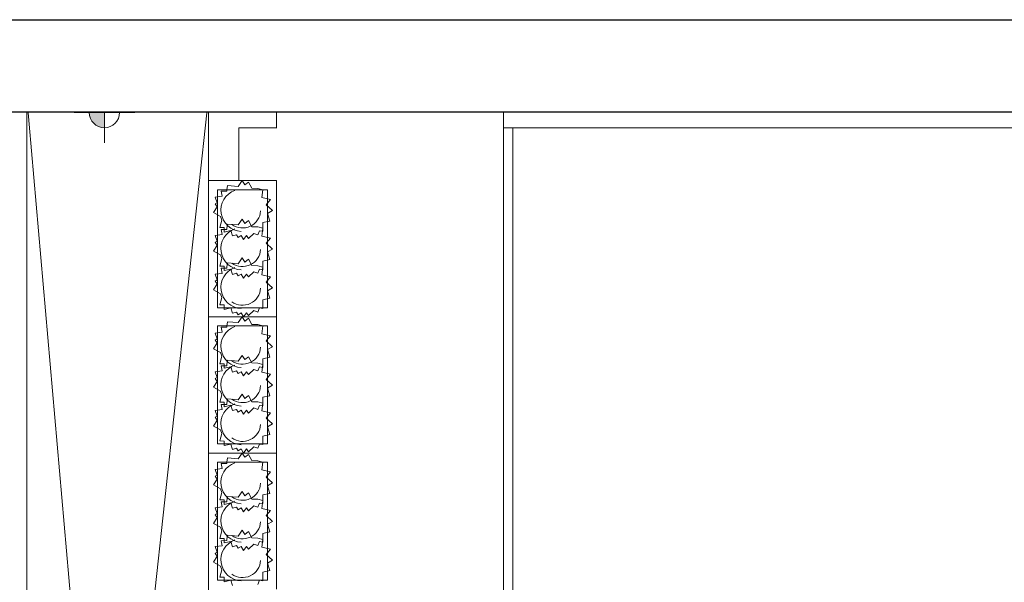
# Model space of a CAD drawing. Extents: x -220312 to -8310, y -91840 to 81907.
# Tile 51 of 128: x -173264 to -166760, y 7390 to 11109. Entities that reach past the tile are written whole.
import ezdxf

# ---------------------------------------------------------------- set-up
doc = ezdxf.new("R2010")
doc.units = 0
doc.header["$MEASUREMENT"] = 0
doc.set_wipeout_variables(frame=1)
doc.layers.add('#kan_san-op', color=34, linetype='Continuous')
for name, color, linetype, lineweight in [('#ks', 34, 'Continuous', 30), ('Arch schody_Nr_Pióra__21', 7, 'Continuous', 9), ('INWENT RZĘDNE_Nr_Pióra__21', 7, 'Continuous', 9), ('PODKŁAD', 252, 'Continuous', 35), ('RAMKA', 255, 'Continuous', 35)]:
    doc.layers.add(name, color=color, linetype=linetype, lineweight=lineweight)
doc.layers.add('Arch wyposarzenie_Nr_Pióra__4', color=7, linetype='Continuous', lineweight=9, true_color=0x029e21)
doc.styles.add('GENERATED_STYLE_2', font='txt')

# ---------------------------------------------------------------- blocks, each defined once
blk = doc.blocks.new('parter')
at = {"layer": 'INWENT RZĘDNE_Nr_Pióra__21', "linetype": 'Continuous'}
for points in [[(-172704.4, 10494.9), (-172604.4, 10494.9), (-172612, 10533.1), (-172633.7, 10565.6), (-172666.1, 10587.2), (-172704.4, 10594.9)], [(-172704.4, 10494.9), (-172804.4, 10494.9), (-172796.8, 10456.6), (-172775.1, 10424.1), (-172742.6, 10402.5), (-172704.4, 10394.9)]]:
    blk.add_hatch(color=252, dxfattribs=at).paths.add_polyline_path(points, flags=0)
at = {"layer": 'Arch schody_Nr_Pióra__21', "color": 252, "linetype": 'Continuous'}
for p, q in [((-173282.4, 10594.9), (-172017.4, 10594.9)), ((-173217.4, 4474.9), (-173217.4, 10594.9)), ((-172682.4, 4474.9), (-173217.4, 10594.9)), ((-172682.4, 4474.9), (-172017.4, 10594.9)), ((-172017.4, 10594.9), (-171566.5, 10594.9)), ((-172017.4, 4474.9), (-172017.4, 10594.9)), ((-171567.4, 10594.9), (-171567.4, 10394.9)), ((-170067.4, 10594.9), (-163222.4, 10594.9)), ((-170067.4, 10594.9), (-170067.4, 10394.9)), ((-172017.4, 10044.9), (-172017.4, 10494.9)), ((-171817.4, 10394.9), (-171566.5, 10394.9)), ((-171817.4, 10044.9), (-171817.4, 10394.9)), ((-170067.4, 10394.9), (-163422.4, 10394.9)), ((-170067.4, 10394.9), (-170067.4, 6744.9)), ((-170007.4, 10394.9), (-170007.4, 6804.9)), ((-171567.4, 10044.9), (-172017.4, 10044.9)), ((-172017.4, 10044.9), (-172017.4, 9144.9)), ((-171567.4, 9144.9), (-171567.4, 10044.9)), ((-171957.4, 9984.9), (-171957.4, 9204.9)), ((-171627.4, 9984.9), (-171957.4, 9984.9)), ((-171627.4, 9204.9), (-171627.4, 9984.9)), ((-171957.4, 9204.9), (-171627.4, 9204.9)), ((-171567.4, 9144.9), (-172017.4, 9144.9)), ((-171567.4, 9144.9), (-172017.4, 9144.9)), ((-172017.4, 9144.9), (-172017.4, 8244.9)), ((-171567.4, 8244.9), (-171567.4, 9144.9)), ((-171957.4, 9084.9), (-171957.4, 8304.9)), ((-171627.4, 9084.9), (-171957.4, 9084.9)), ((-171627.4, 8304.9), (-171627.4, 9084.9)), ((-171957.4, 8304.9), (-171627.4, 8304.9)), ((-171567.4, 8244.9), (-172017.4, 8244.9)), ((-172017.4, 8244.9), (-172017.4, 7344.9)), ((-171567.4, 8244.9), (-172017.4, 8244.9)), ((-171567.4, 7344.9), (-171567.4, 8244.9)), ((-171957.4, 8184.9), (-171957.4, 7404.9)), ((-171627.4, 8184.9), (-171957.4, 8184.9)), ((-171627.4, 7404.9), (-171627.4, 8184.9)), ((-171957.4, 7404.9), (-171627.4, 7404.9))]:
    blk.add_line(p, q, dxfattribs=at)
at = {"layer": 'Arch wyposarzenie_Nr_Pióra__4', "color": 252, "linetype": 'Continuous'}
for p, q in [((-171821.3, 10006.7), (-171793.5, 10044.9)), ((-171793.5, 10044.9), (-171776.8, 10016.5)), ((-171776.8, 10016.5), (-171753.2, 10036)), ((-171753.2, 10036), (-171731.7, 9994.6)), ((-171932.2, 9976), (-171895.9, 9976.4)), ((-171927.2, 9942.8), (-171932.2, 9976)), ((-171895.9, 9976.4), (-171895.5, 9983.3)), ((-171895.5, 9983.3), (-171891.5, 10012.4)), ((-171891.5, 10012.4), (-171821.3, 10006.7)), ((-171731.7, 9994.6), (-171690.4, 9993.3)), ((-171690.4, 9993.3), (-171658.2, 9984.5)), ((-171658.2, 9984.5), (-171665.4, 9933.4)), ((-171972.3, 9891.8), (-171959.9, 9899.4)), ((-171959.6, 9873), (-171972.3, 9891.8)), ((-171971.8, 9936.8), (-171927.2, 9942.8)), ((-171959.9, 9899.4), (-171971.8, 9936.8)), ((-171665.4, 9933.4), (-171608.2, 9920)), ((-171608.2, 9920), (-171635.8, 9885.4)), ((-171983.3, 9833.8), (-171959.6, 9873)), ((-171938.6, 9808.4), (-171983.3, 9833.8)), ((-171635.8, 9885.4), (-171594, 9847.2)), ((-171594, 9847.2), (-171627.4, 9828)), ((-171627.4, 9828), (-171611.3, 9778.1)), ((-171942.3, 9735.3), (-171929.2, 9784.1)), ((-171929.2, 9784.1), (-171938.6, 9808.4)), ((-171895.5, 9728.8), (-171891.5, 9757.9)), ((-171891.5, 9757.9), (-171821.3, 9752.2)), ((-171821.3, 9752.2), (-171793.5, 9790.4)), ((-171793.5, 9790.4), (-171776.8, 9762.1)), ((-171776.8, 9762.1), (-171753.2, 9781.5)), ((-171753.2, 9781.5), (-171731.7, 9740.1)), ((-171611.3, 9778.1), (-171658.9, 9767.6)), ((-171658.9, 9767.6), (-171657.6, 9711)), ((-171913.6, 9734.6), (-171942.3, 9735.3)), ((-171932.2, 9721.6), (-171895.9, 9721.9)), ((-171927.2, 9688.4), (-171932.2, 9721.6)), ((-171914.2, 9704.8), (-171913.6, 9734.6)), ((-171869.9, 9714.6), (-171914.2, 9704.8)), ((-171895.9, 9721.9), (-171895.5, 9728.8)), ((-171858.1, 9679.3), (-171869.9, 9714.6)), ((-171717.4, 9696.8), (-171753.6, 9663.5)), ((-171731.7, 9740.1), (-171690.4, 9738.8)), ((-171690.7, 9687.4), (-171717.4, 9696.8)), ((-171680.8, 9714.1), (-171690.7, 9687.4)), ((-171690.4, 9738.8), (-171658.2, 9730)), ((-171657.6, 9711), (-171680.8, 9714.1)), ((-171658.2, 9730), (-171665.4, 9679)), ((-171972.3, 9637.3), (-171959.9, 9644.9)), ((-171959.6, 9618.5), (-171972.3, 9637.3)), ((-171971.8, 9682.4), (-171927.2, 9688.4)), ((-171959.9, 9644.9), (-171971.8, 9682.4)), ((-171831.5, 9687.3), (-171858.1, 9679.3)), ((-171820.4, 9669.8), (-171831.5, 9687.3)), ((-171800.2, 9682.1), (-171820.4, 9669.8)), ((-171784.7, 9655.4), (-171800.2, 9682.1)), ((-171766.6, 9682.3), (-171784.7, 9655.4)), ((-171753.6, 9663.5), (-171766.6, 9682.3)), ((-171665.4, 9679), (-171608.2, 9665.6)), ((-171608.2, 9665.6), (-171635.8, 9630.9)), ((-171635.8, 9630.9), (-171594, 9592.7)), ((-171983.3, 9579.4), (-171959.6, 9618.5)), ((-171938.6, 9554), (-171983.3, 9579.4)), ((-171594, 9592.7), (-171627.4, 9573.6)), ((-171627.4, 9573.6), (-171611.3, 9523.7)), ((-171942.3, 9480.8), (-171929.2, 9529.6)), ((-171929.2, 9529.6), (-171938.6, 9554)), ((-171895.5, 9472.7), (-171891.5, 9501.9)), ((-171891.5, 9501.9), (-171821.3, 9496.1)), ((-171821.3, 9496.1), (-171793.5, 9534.3)), ((-171793.5, 9534.3), (-171776.8, 9506)), ((-171776.8, 9506), (-171753.2, 9525.5)), ((-171753.2, 9525.5), (-171731.7, 9484)), ((-171611.3, 9523.7), (-171658.9, 9513.1)), ((-171658.9, 9513.1), (-171657.6, 9456.6)), ((-171971.8, 9426.3), (-171927.2, 9432.3)), ((-171913.6, 9480.1), (-171942.3, 9480.8)), ((-171932.2, 9465.5), (-171895.9, 9465.8)), ((-171927.2, 9432.3), (-171932.2, 9465.5)), ((-171914.2, 9450.4), (-171913.6, 9480.1)), ((-171869.9, 9460.1), (-171914.2, 9450.4)), ((-171895.9, 9465.8), (-171895.5, 9472.7)), ((-171858.1, 9424.8), (-171869.9, 9460.1)), ((-171831.5, 9432.8), (-171858.1, 9424.8)), ((-171820.4, 9415.3), (-171831.5, 9432.8)), ((-171717.4, 9442.4), (-171753.6, 9409)), ((-171731.7, 9484), (-171690.4, 9482.7)), ((-171690.7, 9432.9), (-171717.4, 9442.4)), ((-171680.8, 9459.7), (-171690.7, 9432.9)), ((-171690.4, 9482.7), (-171658.2, 9474)), ((-171657.6, 9456.6), (-171680.8, 9459.7)), ((-171658.2, 9474), (-171665.4, 9422.9)), ((-171972.3, 9381.2), (-171959.9, 9388.8)), ((-171959.6, 9362.4), (-171972.3, 9381.2)), ((-171959.9, 9388.8), (-171971.8, 9426.3)), ((-171800.2, 9427.7), (-171820.4, 9415.3)), ((-171784.7, 9400.9), (-171800.2, 9427.7)), ((-171766.6, 9427.8), (-171784.7, 9400.9)), ((-171753.6, 9409), (-171766.6, 9427.8)), ((-171665.4, 9422.9), (-171608.2, 9409.5)), ((-171608.2, 9409.5), (-171635.8, 9374.9)), ((-171635.8, 9374.9), (-171594, 9336.7)), ((-171983.3, 9323.3), (-171959.6, 9362.4)), ((-171938.6, 9297.9), (-171983.3, 9323.3)), ((-171594, 9336.7), (-171627.4, 9317.5)), ((-171627.4, 9317.5), (-171611.3, 9267.6)), ((-171942.3, 9224.7), (-171929.2, 9273.6)), ((-171929.2, 9273.6), (-171938.6, 9297.9)), ((-171611.3, 9267.6), (-171658.9, 9257)), ((-171658.9, 9257), (-171657.6, 9200.5)), ((-171913.6, 9224), (-171942.3, 9224.7)), ((-171914.2, 9194.3), (-171913.6, 9224)), ((-171869.9, 9204), (-171914.2, 9194.3)), ((-171858.1, 9168.8), (-171869.9, 9204)), ((-171831.5, 9176.7), (-171858.1, 9168.8)), ((-171820.4, 9159.2), (-171831.5, 9176.7)), ((-171800.2, 9171.6), (-171820.4, 9159.2)), ((-171784.7, 9144.9), (-171800.2, 9171.6)), ((-171766.6, 9171.7), (-171784.7, 9144.9)), ((-171753.6, 9152.9), (-171766.6, 9171.7)), ((-171717.4, 9186.3), (-171753.6, 9152.9)), ((-171690.7, 9176.8), (-171717.4, 9186.3)), ((-171680.8, 9203.6), (-171690.7, 9176.8)), ((-171657.6, 9200.5), (-171680.8, 9203.6)), ((-171895.5, 9083.3), (-171891.5, 9112.4)), ((-171891.5, 9112.4), (-171821.3, 9106.7)), ((-171821.3, 9106.7), (-171793.5, 9144.9)), ((-171793.5, 9144.9), (-171776.8, 9116.5)), ((-171776.8, 9116.5), (-171753.2, 9136)), ((-171753.2, 9136), (-171731.7, 9094.6)), ((-171971.8, 9036.8), (-171927.2, 9042.8)), ((-171932.2, 9076), (-171895.9, 9076.4)), ((-171927.2, 9042.8), (-171932.2, 9076)), ((-171895.9, 9076.4), (-171895.5, 9083.3)), ((-171731.7, 9094.6), (-171690.4, 9093.3)), ((-171690.4, 9093.3), (-171658.2, 9084.5)), ((-171658.2, 9084.5), (-171665.4, 9033.4)), ((-171972.3, 8991.8), (-171959.9, 8999.4)), ((-171959.6, 8973), (-171972.3, 8991.8)), ((-171959.9, 8999.4), (-171971.8, 9036.8)), ((-171665.4, 9033.4), (-171608.2, 9020)), ((-171608.2, 9020), (-171635.8, 8985.4)), ((-171635.8, 8985.4), (-171594, 8947.2)), ((-171983.3, 8933.8), (-171959.6, 8973)), ((-171938.6, 8908.4), (-171983.3, 8933.8)), ((-171594, 8947.2), (-171627.4, 8928)), ((-171627.4, 8928), (-171611.3, 8878.1)), ((-171942.3, 8835.3), (-171929.2, 8884.1)), ((-171929.2, 8884.1), (-171938.6, 8908.4)), ((-171895.5, 8828.8), (-171891.5, 8857.9)), ((-171891.5, 8857.9), (-171821.3, 8852.2)), ((-171821.3, 8852.2), (-171793.5, 8890.4)), ((-171793.5, 8890.4), (-171776.8, 8862.1)), ((-171776.8, 8862.1), (-171753.2, 8881.5)), ((-171753.2, 8881.5), (-171731.7, 8840.1)), ((-171611.3, 8878.1), (-171658.9, 8867.6)), ((-171658.9, 8867.6), (-171657.6, 8811)), ((-171971.8, 8782.4), (-171927.2, 8788.4)), ((-171959.9, 8744.9), (-171971.8, 8782.4)), ((-171913.6, 8834.6), (-171942.3, 8835.3)), ((-171932.2, 8821.6), (-171895.9, 8821.9)), ((-171927.2, 8788.4), (-171932.2, 8821.6)), ((-171914.2, 8804.8), (-171913.6, 8834.6)), ((-171869.9, 8814.6), (-171914.2, 8804.8)), ((-171895.9, 8821.9), (-171895.5, 8828.8)), ((-171858.1, 8779.3), (-171869.9, 8814.6)), ((-171831.5, 8787.3), (-171858.1, 8779.3)), ((-171820.4, 8769.8), (-171831.5, 8787.3)), ((-171800.2, 8782.1), (-171820.4, 8769.8)), ((-171784.7, 8755.4), (-171800.2, 8782.1)), ((-171766.6, 8782.3), (-171784.7, 8755.4)), ((-171753.6, 8763.5), (-171766.6, 8782.3)), ((-171717.4, 8796.8), (-171753.6, 8763.5)), ((-171731.7, 8840.1), (-171690.4, 8838.8)), ((-171690.7, 8787.4), (-171717.4, 8796.8)), ((-171680.8, 8814.1), (-171690.7, 8787.4)), ((-171690.4, 8838.8), (-171658.2, 8830)), ((-171657.6, 8811), (-171680.8, 8814.1)), ((-171658.2, 8830), (-171665.4, 8779)), ((-171983.3, 8679.4), (-171959.6, 8718.5)), ((-171972.3, 8737.3), (-171959.9, 8744.9)), ((-171959.6, 8718.5), (-171972.3, 8737.3)), ((-171665.4, 8779), (-171608.2, 8765.6)), ((-171608.2, 8765.6), (-171635.8, 8730.9)), ((-171635.8, 8730.9), (-171594, 8692.7)), ((-171938.6, 8654), (-171983.3, 8679.4)), ((-171929.2, 8629.6), (-171938.6, 8654)), ((-171594, 8692.7), (-171627.4, 8673.6)), ((-171627.4, 8673.6), (-171611.3, 8623.7)), ((-171942.3, 8580.8), (-171929.2, 8629.6)), ((-171895.5, 8572.7), (-171891.5, 8601.9)), ((-171891.5, 8601.9), (-171821.3, 8596.1)), ((-171821.3, 8596.1), (-171793.5, 8634.3)), ((-171793.5, 8634.3), (-171776.8, 8606)), ((-171776.8, 8606), (-171753.2, 8625.5)), ((-171753.2, 8625.5), (-171731.7, 8584)), ((-171611.3, 8623.7), (-171658.9, 8613.1)), ((-171658.9, 8613.1), (-171657.6, 8556.6)), ((-171971.8, 8526.3), (-171927.2, 8532.3)), ((-171959.9, 8488.8), (-171971.8, 8526.3)), ((-171913.6, 8580.1), (-171942.3, 8580.8)), ((-171932.2, 8565.5), (-171895.9, 8565.8)), ((-171927.2, 8532.3), (-171932.2, 8565.5)), ((-171914.2, 8550.4), (-171913.6, 8580.1)), ((-171869.9, 8560.1), (-171914.2, 8550.4)), ((-171895.9, 8565.8), (-171895.5, 8572.7)), ((-171858.1, 8524.8), (-171869.9, 8560.1)), ((-171831.5, 8532.8), (-171858.1, 8524.8)), ((-171820.4, 8515.3), (-171831.5, 8532.8)), ((-171800.2, 8527.7), (-171820.4, 8515.3)), ((-171784.7, 8500.9), (-171800.2, 8527.7)), ((-171766.6, 8527.8), (-171784.7, 8500.9)), ((-171753.6, 8509), (-171766.6, 8527.8)), ((-171717.4, 8542.4), (-171753.6, 8509)), ((-171731.7, 8584), (-171690.4, 8582.7)), ((-171690.7, 8532.9), (-171717.4, 8542.4)), ((-171680.8, 8559.7), (-171690.7, 8532.9)), ((-171690.4, 8582.7), (-171658.2, 8574)), ((-171657.6, 8556.6), (-171680.8, 8559.7)), ((-171658.2, 8574), (-171665.4, 8522.9)), ((-171665.4, 8522.9), (-171608.2, 8509.5)), ((-171983.3, 8423.3), (-171959.6, 8462.4)), ((-171972.3, 8481.2), (-171959.9, 8488.8)), ((-171959.6, 8462.4), (-171972.3, 8481.2)), ((-171608.2, 8509.5), (-171635.8, 8474.9)), ((-171635.8, 8474.9), (-171594, 8436.7)), ((-171938.6, 8397.9), (-171983.3, 8423.3)), ((-171929.2, 8373.6), (-171938.6, 8397.9)), ((-171594, 8436.7), (-171627.4, 8417.5)), ((-171627.4, 8417.5), (-171611.3, 8367.6)), ((-171942.3, 8324.7), (-171929.2, 8373.6)), ((-171611.3, 8367.6), (-171658.9, 8357)), ((-171658.9, 8357), (-171657.6, 8300.5)), ((-171913.6, 8324), (-171942.3, 8324.7)), ((-171914.2, 8294.3), (-171913.6, 8324)), ((-171869.9, 8304), (-171914.2, 8294.3)), ((-171858.1, 8268.8), (-171869.9, 8304)), ((-171831.5, 8276.7), (-171858.1, 8268.8)), ((-171820.4, 8259.2), (-171831.5, 8276.7)), ((-171800.2, 8271.6), (-171820.4, 8259.2)), ((-171784.7, 8244.9), (-171800.2, 8271.6)), ((-171766.6, 8271.7), (-171784.7, 8244.9)), ((-171753.6, 8252.9), (-171766.6, 8271.7)), ((-171717.4, 8286.3), (-171753.6, 8252.9)), ((-171690.7, 8276.8), (-171717.4, 8286.3)), ((-171680.8, 8303.6), (-171690.7, 8276.8)), ((-171657.6, 8300.5), (-171680.8, 8303.6)), ((-171895.5, 8183.3), (-171891.5, 8212.4)), ((-171891.5, 8212.4), (-171821.3, 8206.7)), ((-171821.3, 8206.7), (-171793.5, 8244.9)), ((-171793.5, 8244.9), (-171776.8, 8216.5)), ((-171776.8, 8216.5), (-171753.2, 8236)), ((-171753.2, 8236), (-171731.7, 8194.6)), ((-171971.8, 8136.8), (-171927.2, 8142.8)), ((-171959.9, 8099.4), (-171971.8, 8136.8)), ((-171932.2, 8176), (-171895.9, 8176.4)), ((-171927.2, 8142.8), (-171932.2, 8176)), ((-171895.9, 8176.4), (-171895.5, 8183.3)), ((-171731.7, 8194.6), (-171690.4, 8193.3)), ((-171690.4, 8193.3), (-171658.2, 8184.5)), ((-171658.2, 8184.5), (-171665.4, 8133.4)), ((-171665.4, 8133.4), (-171608.2, 8120)), ((-171983.3, 8033.8), (-171959.6, 8073)), ((-171972.3, 8091.8), (-171959.9, 8099.4)), ((-171959.6, 8073), (-171972.3, 8091.8)), ((-171608.2, 8120), (-171635.8, 8085.4)), ((-171635.8, 8085.4), (-171594, 8047.2)), ((-171938.6, 8008.4), (-171983.3, 8033.8)), ((-171929.2, 7984.1), (-171938.6, 8008.4)), ((-171594, 8047.2), (-171627.4, 8028)), ((-171627.4, 8028), (-171611.3, 7978.1)), ((-171942.3, 7935.3), (-171929.2, 7984.1)), ((-171895.5, 7928.8), (-171891.5, 7957.9)), ((-171891.5, 7957.9), (-171821.3, 7952.2)), ((-171821.3, 7952.2), (-171793.5, 7990.4)), ((-171793.5, 7990.4), (-171776.8, 7962.1)), ((-171776.8, 7962.1), (-171753.2, 7981.5)), ((-171753.2, 7981.5), (-171731.7, 7940.1)), ((-171731.7, 7940.1), (-171690.4, 7938.8)), ((-171690.4, 7938.8), (-171658.2, 7930)), ((-171611.3, 7978.1), (-171658.9, 7967.6)), ((-171658.9, 7967.6), (-171657.6, 7911)), ((-171971.8, 7882.4), (-171927.2, 7888.4)), ((-171959.9, 7844.9), (-171971.8, 7882.4)), ((-171913.6, 7934.6), (-171942.3, 7935.3)), ((-171932.2, 7921.6), (-171895.9, 7921.9)), ((-171927.2, 7888.4), (-171932.2, 7921.6)), ((-171914.2, 7904.8), (-171913.6, 7934.6)), ((-171869.9, 7914.6), (-171914.2, 7904.8)), ((-171895.9, 7921.9), (-171895.5, 7928.8)), ((-171858.1, 7879.3), (-171869.9, 7914.6)), ((-171831.5, 7887.3), (-171858.1, 7879.3)), ((-171820.4, 7869.8), (-171831.5, 7887.3)), ((-171800.2, 7882.1), (-171820.4, 7869.8)), ((-171784.7, 7855.4), (-171800.2, 7882.1)), ((-171766.6, 7882.3), (-171784.7, 7855.4)), ((-171753.6, 7863.5), (-171766.6, 7882.3)), ((-171717.4, 7896.8), (-171753.6, 7863.5)), ((-171690.7, 7887.4), (-171717.4, 7896.8)), ((-171680.8, 7914.1), (-171690.7, 7887.4)), ((-171657.6, 7911), (-171680.8, 7914.1)), ((-171658.2, 7930), (-171665.4, 7879)), ((-171665.4, 7879), (-171608.2, 7865.6)), ((-171983.3, 7779.4), (-171959.6, 7818.5)), ((-171972.3, 7837.3), (-171959.9, 7844.9)), ((-171959.6, 7818.5), (-171972.3, 7837.3)), ((-171608.2, 7865.6), (-171635.8, 7830.9)), ((-171635.8, 7830.9), (-171594, 7792.7)), ((-171938.6, 7754), (-171983.3, 7779.4)), ((-171929.2, 7729.6), (-171938.6, 7754)), ((-171594, 7792.7), (-171627.4, 7773.6)), ((-171627.4, 7773.6), (-171611.3, 7723.7)), ((-171942.3, 7680.8), (-171929.2, 7729.6)), ((-171913.6, 7680.1), (-171942.3, 7680.8)), ((-171914.2, 7650.4), (-171913.6, 7680.1)), ((-171895.5, 7672.7), (-171891.5, 7701.9)), ((-171891.5, 7701.9), (-171821.3, 7696.1)), ((-171821.3, 7696.1), (-171793.5, 7734.3)), ((-171793.5, 7734.3), (-171776.8, 7706)), ((-171776.8, 7706), (-171753.2, 7725.5)), ((-171753.2, 7725.5), (-171731.7, 7684)), ((-171731.7, 7684), (-171690.4, 7682.7)), ((-171690.4, 7682.7), (-171658.2, 7674)), ((-171611.3, 7723.7), (-171658.9, 7713.1)), ((-171658.9, 7713.1), (-171657.6, 7656.6)), ((-171971.8, 7626.3), (-171927.2, 7632.3)), ((-171959.9, 7588.8), (-171971.8, 7626.3)), ((-171932.2, 7665.5), (-171895.9, 7665.8)), ((-171927.2, 7632.3), (-171932.2, 7665.5)), ((-171869.9, 7660.1), (-171914.2, 7650.4)), ((-171895.9, 7665.8), (-171895.5, 7672.7)), ((-171858.1, 7624.8), (-171869.9, 7660.1)), ((-171831.5, 7632.8), (-171858.1, 7624.8)), ((-171820.4, 7615.3), (-171831.5, 7632.8)), ((-171800.2, 7627.7), (-171820.4, 7615.3)), ((-171784.7, 7600.9), (-171800.2, 7627.7)), ((-171766.6, 7627.8), (-171784.7, 7600.9)), ((-171753.6, 7609), (-171766.6, 7627.8)), ((-171717.4, 7642.4), (-171753.6, 7609)), ((-171690.7, 7632.9), (-171717.4, 7642.4)), ((-171680.8, 7659.7), (-171690.7, 7632.9)), ((-171657.6, 7656.6), (-171680.8, 7659.7)), ((-171658.2, 7674), (-171665.4, 7622.9)), ((-171665.4, 7622.9), (-171608.2, 7609.5)), ((-171983.3, 7523.3), (-171959.6, 7562.4)), ((-171972.3, 7581.2), (-171959.9, 7588.8)), ((-171959.6, 7562.4), (-171972.3, 7581.2)), ((-171608.2, 7609.5), (-171635.8, 7574.9)), ((-171635.8, 7574.9), (-171594, 7536.7)), ((-171938.6, 7497.9), (-171983.3, 7523.3)), ((-171929.2, 7473.6), (-171938.6, 7497.9)), ((-171594, 7536.7), (-171627.4, 7517.5)), ((-171627.4, 7517.5), (-171611.3, 7467.6)), ((-171942.3, 7424.7), (-171929.2, 7473.6)), ((-171913.6, 7424), (-171942.3, 7424.7)), ((-171914.2, 7394.3), (-171913.6, 7424)), ((-171611.3, 7467.6), (-171658.9, 7457)), ((-171658.9, 7457), (-171657.6, 7400.5)), ((-171869.9, 7404), (-171914.2, 7394.3)), ((-171858.1, 7368.8), (-171869.9, 7404)), ((-171680.8, 7403.6), (-171690.7, 7376.8)), ((-171657.6, 7400.5), (-171680.8, 7403.6))]:
    blk.add_line(p, q, dxfattribs=at)
for centre, major_axis, start_param, end_param in [((-171792.4, 9849.3), (142.6, 0), 1.927535, 4.652962), ((-171792.4, 9849.3), (119.4, 0), 4.078423, 6.243896), ((-171792.4, 9594.9), (142.6, 0), 1.927535, 4.652962), ((-171792.4, 9594.9), (119.4, 0), 4.078423, 6.243896), ((-171792.4, 9338.8), (142.6, 0), 1.927535, 4.652962), ((-171792.4, 9338.8), (119.4, 0), 4.078423, 6.243896), ((-171792.4, 8949.3), (142.6, 0), 1.927535, 4.652962), ((-171792.4, 8949.3), (119.4, 0), 4.078423, 6.243896), ((-171792.4, 8694.9), (142.6, 0), 1.927535, 4.652962), ((-171792.4, 8694.9), (119.4, 0), 4.078423, 6.243896), ((-171792.4, 8438.8), (142.6, 0), 1.927535, 4.652962), ((-171792.4, 8438.8), (119.4, 0), 4.078423, 6.243896), ((-171792.4, 8049.3), (142.6, 0), 1.927535, 4.652962), ((-171792.4, 8049.3), (119.4, 0), 4.078423, 6.243896), ((-171792.4, 7794.9), (142.6, 0), 1.927535, 4.652962), ((-171792.4, 7794.9), (119.4, 0), 4.078423, 6.243896), ((-171792.4, 7538.8), (142.6, 0), 1.927535, 4.652962), ((-171792.4, 7538.8), (119.4, 0), 4.078423, 6.243896)]:
    blk.add_ellipse(centre, major_axis=major_axis, ratio=0.982005, start_param=start_param, end_param=end_param, dxfattribs=at)
at = {"layer": 'INWENT RZĘDNE_Nr_Pióra__21', "color": 252, "linetype": 'Continuous'}
for p, q in [((-172704.4, 10294.9), (-172704.4, 10694.9)), ((-172904.4, 10494.9), (-172504.4, 10494.9))]:
    blk.add_line(p, q, dxfattribs=at)
blk.add_circle((-172704.4, 10494.9), 100, dxfattribs=at)
at = {"layer": 'INWENT RZĘDNE_Nr_Pióra__21', "color": 252, "insert": (-172578.5, 10681.1), "char_height": 160, "attachment_point": 7, "style": 'GENERATED_STYLE_2'}
blk.add_mtext('{-0,53}', dxfattribs=at)
blk = doc.blocks.new('A$C382C6C0C')
at = {"layer": '#ks', "color": 7, "lineweight": -3}
for p, q in [((-248.51, 61), (3951.49, 61)), ((0, 0), (3890.49, 0))]:
    blk.add_line(p, q, dxfattribs=at)
blk = doc.blocks.new('A$C689C700D')
at = {"layer": '#ks', "color": 1, "lineweight": 35, "xscale": 10, "yscale": 10, "zscale": 10}
blk.add_blockref('A$C382C6C0C', (-37652.8, 28364), dxfattribs=at)

msp = doc.modelspace()

# ---------------------------------------------------------------- block references
at = {"layer": 'PODKŁAD'}
msp.add_blockref('parter', (0, 0), dxfattribs=at)

# ---------------------------------------------------------------- next in the draw order: wipeouts: each hides what was drawn before it
at = {"ltscale": 10}
msp.add_wipeout([(-200770.3, 11108.9), (-198285.2, 10498.9), (-198285.2, -17981.1), (-159380.3, -17981.1), (-158770.3, -18591.1), (-200770.3, -18591.1)], dxfattribs=at).dxf.layer = '#kan_san-op'

# ---------------------------------------------------------------- next in the draw order: wipeouts: each hides what was drawn before it
msp.add_wipeout([(-200770.3, 11108.9), (-198285.2, 10498.9), (-159380.3, 10498.9), (-158770.3, 11108.9)], dxfattribs=at).dxf.layer = '#kan_san-op'

# ---------------------------------------------------------------- next in the draw order: block references
at = {"layer": 'RAMKA'}
msp.add_blockref('A$C689C700D', (-160632.3, -17865.1), dxfattribs=at)

doc.saveas('drawing.dxf')
